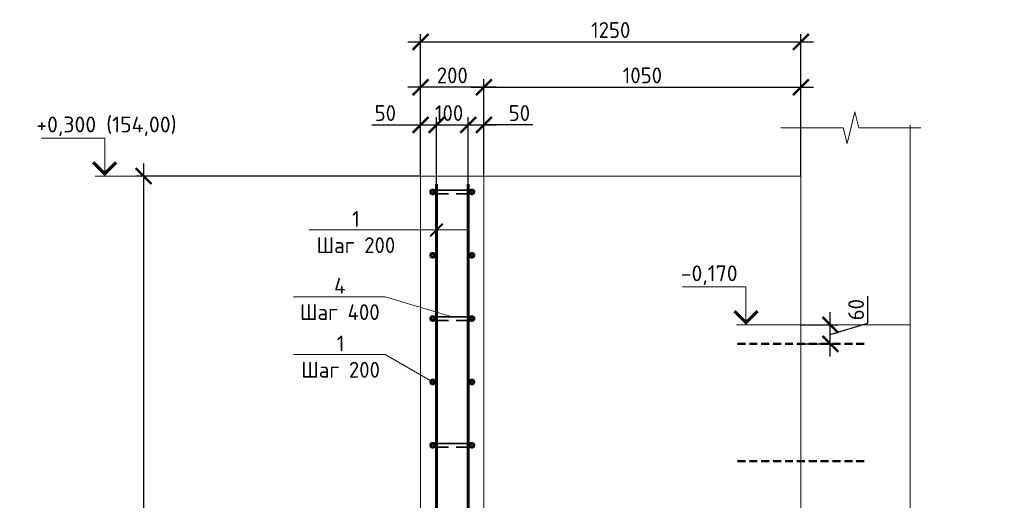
# Model space of a CAD drawing. Header units: millimetres. Extents: x 130535 to 1380046, y -231620 to 121434.
# Tile 91 of 135: x 747353 to 762890, y 5452 to 13041. Entities that reach past the tile are written whole.
import ezdxf
from ezdxf import colors
from ezdxf.entities.mleader import LeaderData, LeaderLine
from ezdxf.math import Vec2, Vec3

# ---------------------------------------------------------------- set-up
doc = ezdxf.new("R2010")
doc.units = ezdxf.units.MM
doc.linetypes.add('DASHED2', pattern=[0.375, 0.25, -0.125])
doc.layers.get('DEFPOINTS').update_dxf_attribs({"lineweight": 0})
for name, color, linetype, lineweight in [('Основная 0.35', 7, 'Continuous', 35), ('Основная 0.60', 7, 'Continuous', 60), ('РАЗМЕРЫ', 7, 'Continuous', 9), ('Разрез жилая часть$0$Отметки', 7, 'Continuous', 20), ('Символы 0.20', 7, 'Continuous', 20), ('Тонкая', 7, 'Continuous', 20), ('Тонкая 0.20', 7, 'Continuous', 20)]:
    doc.layers.add(name, color=color, linetype=linetype, lineweight=lineweight)
doc.styles.add('GOST-2.304_Type-B', font='GOST_Common.ttf')
doc.styles.add('ГОСТ', font='isocpeur.TTF')
doc.dimstyles.new('СПДС', dxfattribs={"dimscale": 100, "dimtxt": 2.5, "dimasz": 2.5, "dimexe": 1.25, "dimexo": 0, "dimtad": 1, "dimdec": 0, "dimtxsty": 'GOST-2.304_Type-B', "dimblk": 'ARCHTICK', "dimcen": 2.5, "dimdle": 2, "dimadec": 0, "dimazin": 2, "dimtfac": 0.75, "dimtdec": 0, "dimtmove": 1, "dimatfit": 3, "dimfxl": 1, "dimtolj": 1, "dimarcsym": 1})

# ---------------------------------------------------------------- blocks, each defined once
blk = doc.blocks.new('_None')
blk = doc.blocks.new('_ArchTick')
at = {"color": 0, "linetype": 'ByBlock', "const_width": 0.15}
blk.add_lwpolyline([(-0.5, -0.5), (0.5, 0.5)], dxfattribs=at)
blk = doc.blocks.new('*D507')
at = {"layer": 'DEFPOINTS', "color": 0, "linetype": 'Continuous', "lineweight": 0, "transparency": 16777216}
for p in [(753929, 11379), (753679, 10571), (753929, 10446)]:
    blk.add_point(p, dxfattribs=at)
at = {"layer": 'РАЗМЕРЫ', "color": 0, "linetype": 'Continuous', "lineweight": -2, "transparency": 16777216}
for p, q in [((753679, 10571), (753679, 11504)), ((753929, 10446), (753929, 11504)), ((752910, 11379), (753679, 11379)), ((753479, 11379), (754129, 11379))]:
    blk.add_line(p, q, dxfattribs=at)
at = {"layer": 'РАЗМЕРЫ', "color": 0, "linetype": 'Continuous', "lineweight": -2, "transparency": 16777216, "xscale": 250, "yscale": 250, "zscale": 250, "rotation": 180}
blk.add_blockref('_ArchTick', (753679, 11379), dxfattribs=at)
at = {"layer": 'РАЗМЕРЫ', "color": 0, "linetype": 'Continuous', "lineweight": -2, "transparency": 16777216, "xscale": 250, "yscale": 250, "zscale": 250}
blk.add_blockref('_ArchTick', (753929, 11379), dxfattribs=at)
at = {"layer": 'РАЗМЕРЫ', "color": 0, "linetype": 'Continuous', "lineweight": 0, "transparency": 16777216, "insert": (753123, 11566), "char_height": 250, "attachment_point": 5, "style": 'GOST-2.304_Type-B'}
blk.add_mtext('\\A1;50', dxfattribs=at)
blk = doc.blocks.new('*D508')
at = {"layer": 'DEFPOINTS', "color": 0, "linetype": 'Continuous', "lineweight": 0, "transparency": 16777216}
for p in [(754429, 11379), (753929, 10446), (754429, 10446)]:
    blk.add_point(p, dxfattribs=at)
at = {"layer": 'РАЗМЕРЫ', "color": 0, "linetype": 'Continuous', "lineweight": -2, "transparency": 16777216}
for p, q in [((753929, 10446), (753929, 11504)), ((754429, 10446), (754429, 11504)), ((753729, 11379), (754629, 11379))]:
    blk.add_line(p, q, dxfattribs=at)
at = {"layer": 'РАЗМЕРЫ', "color": 0, "linetype": 'Continuous', "lineweight": -2, "transparency": 16777216, "xscale": 250, "yscale": 250, "zscale": 250, "rotation": 180}
blk.add_blockref('_ArchTick', (753929, 11379), dxfattribs=at)
at = {"layer": 'РАЗМЕРЫ', "color": 0, "linetype": 'Continuous', "lineweight": -2, "transparency": 16777216, "xscale": 250, "yscale": 250, "zscale": 250}
blk.add_blockref('_ArchTick', (754429, 11379), dxfattribs=at)
at = {"layer": 'РАЗМЕРЫ', "color": 0, "linetype": 'Continuous', "lineweight": 0, "transparency": 16777216, "insert": (754129, 11566), "char_height": 250, "attachment_point": 5, "style": 'GOST-2.304_Type-B'}
blk.add_mtext('\\A1;100', dxfattribs=at)
blk = doc.blocks.new('*D509')
at = {"layer": 'DEFPOINTS', "color": 0, "linetype": 'Continuous', "lineweight": 0, "transparency": 16777216}
for p in [(754679, 11379), (754679, 10571), (754429, 10446)]:
    blk.add_point(p, dxfattribs=at)
at = {"layer": 'РАЗМЕРЫ', "color": 0, "linetype": 'Continuous', "lineweight": -2, "transparency": 16777216}
for p, q in [((754429, 10446), (754429, 11504)), ((754679, 10571), (754679, 11504)), ((754229, 11379), (754879, 11379)), ((755450, 11379), (754679, 11379))]:
    blk.add_line(p, q, dxfattribs=at)
at = {"layer": 'РАЗМЕРЫ', "color": 0, "linetype": 'Continuous', "lineweight": -2, "transparency": 16777216, "xscale": 250, "yscale": 250, "zscale": 250, "rotation": 180}
blk.add_blockref('_ArchTick', (754429, 11379), dxfattribs=at)
at = {"layer": 'РАЗМЕРЫ', "color": 0, "linetype": 'Continuous', "lineweight": -2, "transparency": 16777216, "xscale": 250, "yscale": 250, "zscale": 250}
blk.add_blockref('_ArchTick', (754679, 11379), dxfattribs=at)
at = {"layer": 'РАЗМЕРЫ', "color": 0, "linetype": 'Continuous', "lineweight": 0, "transparency": 16777216, "insert": (755238, 11566), "char_height": 250, "attachment_point": 5, "style": 'GOST-2.304_Type-B'}
blk.add_mtext('\\A1;50', dxfattribs=at)
blk = doc.blocks.new('*D512')
at = {"layer": 'DEFPOINTS', "color": 0, "linetype": 'Continuous', "lineweight": 0, "transparency": 16777216}
for p in [(753679, 11974), (753679, 10571), (754679, 10571)]:
    blk.add_point(p, dxfattribs=at)
at = {"layer": 'РАЗМЕРЫ', "color": 0, "linetype": 'Continuous', "lineweight": -2, "transparency": 16777216}
for p, q in [((754879, 11974), (753479, 11974)), ((753679, 10571), (753679, 12099)), ((754679, 10571), (754679, 12099))]:
    blk.add_line(p, q, dxfattribs=at)
at = {"layer": 'РАЗМЕРЫ', "color": 0, "linetype": 'Continuous', "lineweight": -2, "transparency": 16777216, "xscale": 250, "yscale": 250, "zscale": 250, "rotation": 180}
blk.add_blockref('_ArchTick', (753679, 11974), dxfattribs=at)
at = {"layer": 'РАЗМЕРЫ', "color": 0, "linetype": 'Continuous', "lineweight": -2, "transparency": 16777216, "xscale": 250, "yscale": 250, "zscale": 250}
blk.add_blockref('_ArchTick', (754679, 11974), dxfattribs=at)
at = {"layer": 'РАЗМЕРЫ', "color": 0, "linetype": 'Continuous', "lineweight": 0, "transparency": 16777216, "insert": (754179, 12161), "char_height": 250, "attachment_point": 5, "style": 'GOST-2.304_Type-B'}
blk.add_mtext('\\A1;200', dxfattribs=at)
blk = doc.blocks.new('*D513')
at = {"layer": 'DEFPOINTS', "color": 0, "linetype": 'Continuous', "lineweight": 0, "transparency": 16777216}
for p in [(759679, 11974), (754679, 10571), (759679, 10571)]:
    blk.add_point(p, dxfattribs=at)
at = {"layer": 'РАЗМЕРЫ', "color": 0, "linetype": 'Continuous', "lineweight": -2, "transparency": 16777216}
for p, q in [((754479, 11974), (759879, 11974)), ((754679, 10571), (754679, 12099)), ((759679, 10571), (759679, 12099))]:
    blk.add_line(p, q, dxfattribs=at)
at = {"layer": 'РАЗМЕРЫ', "color": 0, "linetype": 'Continuous', "lineweight": -2, "transparency": 16777216, "xscale": 250, "yscale": 250, "zscale": 250, "rotation": 180}
blk.add_blockref('_ArchTick', (754679, 11974), dxfattribs=at)
at = {"layer": 'РАЗМЕРЫ', "color": 0, "linetype": 'Continuous', "lineweight": -2, "transparency": 16777216, "xscale": 250, "yscale": 250, "zscale": 250}
blk.add_blockref('_ArchTick', (759679, 11974), dxfattribs=at)
at = {"layer": 'РАЗМЕРЫ', "color": 0, "linetype": 'Continuous', "lineweight": 0, "transparency": 16777216, "insert": (757179, 12161), "char_height": 250, "attachment_point": 5, "style": 'GOST-2.304_Type-B'}
blk.add_mtext('\\A1;1050', dxfattribs=at)
blk = doc.blocks.new('*D514')
at = {"layer": 'DEFPOINTS', "color": 0, "linetype": 'Continuous', "lineweight": 0, "transparency": 16777216}
for p in [(749310, 10571), (753679, 10571), (749561, -929)]:
    blk.add_point(p, dxfattribs=at)
at = {"layer": 'РАЗМЕРЫ', "color": 0, "linetype": 'Continuous', "lineweight": -2, "transparency": 16777216}
for p, q in [((749310, -1129), (749310, 10771)), ((753679, 10571), (749185, 10571)), ((749561, -929), (749185, -929))]:
    blk.add_line(p, q, dxfattribs=at)
at = {"layer": 'РАЗМЕРЫ', "color": 0, "linetype": 'Continuous', "lineweight": -2, "transparency": 16777216, "xscale": 250, "yscale": 250, "zscale": 250}
for p, rotation in [((749310, 10571), 90), ((749310, -929), 270)]:
    blk.add_blockref('_ArchTick', p, dxfattribs=dict(at, rotation=rotation))
at = {"layer": 'РАЗМЕРЫ', "color": 0, "linetype": 'Continuous', "lineweight": 0, "transparency": 16777216, "insert": (749122, 4821), "char_height": 250, "attachment_point": 5, "rotation": 90, "style": 'GOST-2.304_Type-B'}
blk.add_mtext('\\A1;2300', dxfattribs=at)
blk = doc.blocks.new('*D515')
at = {"layer": 'DEFPOINTS', "color": 0, "linetype": 'Continuous', "lineweight": 0, "transparency": 16777216}
for p in [(759679, 12689), (753679, 10571), (759679, 10571)]:
    blk.add_point(p, dxfattribs=at)
at = {"layer": 'РАЗМЕРЫ', "color": 0, "linetype": 'Continuous', "lineweight": -2, "transparency": 16777216}
for p, q in [((753679, 10571), (753679, 12814)), ((759679, 10571), (759679, 12814)), ((753479, 12689), (759879, 12689))]:
    blk.add_line(p, q, dxfattribs=at)
at = {"layer": 'РАЗМЕРЫ', "color": 0, "linetype": 'Continuous', "lineweight": -2, "transparency": 16777216, "xscale": 250, "yscale": 250, "zscale": 250, "rotation": 180}
blk.add_blockref('_ArchTick', (753679, 12689), dxfattribs=at)
at = {"layer": 'РАЗМЕРЫ', "color": 0, "linetype": 'Continuous', "lineweight": -2, "transparency": 16777216, "xscale": 250, "yscale": 250, "zscale": 250}
blk.add_blockref('_ArchTick', (759679, 12689), dxfattribs=at)
at = {"layer": 'РАЗМЕРЫ', "color": 0, "linetype": 'Continuous', "lineweight": 0, "transparency": 16777216, "insert": (756679, 12877), "char_height": 250, "attachment_point": 5, "style": 'GOST-2.304_Type-B'}
blk.add_mtext('\\A1;1250', dxfattribs=at)
blk = doc.blocks.new('*D535')
at = {"layer": 'DEFPOINTS', "color": 0, "linetype": 'Continuous', "lineweight": 0, "transparency": 16777216}
for p in [(759679, 8221), (760144, 8221), (759679, 7921)]:
    blk.add_point(p, dxfattribs=at)
at = {"layer": 'РАЗМЕРЫ', "color": 0, "linetype": 'Continuous', "lineweight": -2, "transparency": 16777216}
for p, q in [((760738, 8249), (760738, 8674)), ((760144, 7721), (760144, 8421)), ((760144, 8071), (760738, 8249)), ((759679, 8221), (760269, 8221)), ((759679, 7921), (760269, 7921))]:
    blk.add_line(p, q, dxfattribs=at)
at = {"layer": 'РАЗМЕРЫ', "color": 0, "linetype": 'Continuous', "lineweight": -2, "transparency": 16777216, "xscale": 250, "yscale": 250, "zscale": 250}
for p, rotation in [((760144, 8221), 90), ((760144, 7921), 270)]:
    blk.add_blockref('_ArchTick', p, dxfattribs=dict(at, rotation=rotation))
at = {"layer": 'РАЗМЕРЫ', "color": 0, "linetype": 'Continuous', "lineweight": 0, "transparency": 16777216, "insert": (760551, 8462), "char_height": 250, "attachment_point": 5, "rotation": 90, "style": 'GOST-2.304_Type-B'}
blk.add_mtext('\\A1;60', dxfattribs=at)

msp = doc.modelspace()

# ---------------------------------------------------------------- linework, layer by layer
at = {"linetype": 'DASHED2', "lineweight": 50, "ltscale": 500}
for p, q in [((760679.5, 7920.6), (758679.5, 7920.6)), ((760679.5, 6071.3), (758679.5, 6071.3))]:
    msp.add_line(p, q, dxfattribs=at)
at = {"linetype": 'ByBlock', "lineweight": 20, "ltscale": 0.5}
msp.add_lwpolyline([(761406.3, 11373.7), (761406.3, 4448.7), (761906.3, 4323.7), (760906.3, 4073.7), (761406.3, 3948.7), (761406.3, -3276.3)], dxfattribs=at)
at = {"layer": 'Основная 0.35'}
for p, q in [((753869.5, 10351.2), (754489.5, 10351.2)), ((753869.5, 10291.2), (754119.5, 10291.2)), ((754489.5, 10291.2), (754239.5, 10291.2)), ((753869.5, 8351.2), (754489.5, 8351.2)), ((753869.5, 8291.2), (754119.5, 8291.2)), ((754489.5, 8291.2), (754239.5, 8291.2)), ((753869.5, 6351.2), (754489.5, 6351.2)), ((753869.5, 6291.2), (754119.5, 6291.2)), ((754489.5, 6291.2), (754239.5, 6291.2))]:
    msp.add_line(p, q, dxfattribs=at)
for centre, start, end in [((753869.5, 10321.2), 90, 270), ((754489.5, 10321.2), 270, 90), ((753869.5, 6321.2), 90, 270), ((754489.5, 6321.2), 270, 90)]:
    msp.add_arc(centre, 30, start, end, dxfattribs=at)
at = {"layer": 'Основная 0.60'}
for p, q in [((753929.5, -903.8), (753929.5, 10446.2)), ((754429.5, -903.8), (754429.5, 10446.2))]:
    msp.add_line(p, q, dxfattribs=at)
for centre in [(753869.5, 10321.2), (754489.5, 10321.2), (753869.5, 9321.2), (754489.5, 9321.2), (753869.5, 8321.2), (754489.5, 8321.2), (753869.5, 7321.2), (754489.5, 7321.2), (753869.5, 6321.2), (754489.5, 6321.2)]:
    msp.add_circle(centre, 30, dxfattribs=at)
at = {"layer": 'РАЗМЕРЫ', "linetype": 'Continuous', "lineweight": 0}
msp.add_line((759679.5, 8221.2), (761406.3, 8221.2), dxfattribs=at)
at = {"layer": 'Символы 0.20', "color": 1, "linetype": 'Continuous', "lineweight": 20, "ltscale": 100}
for p, q in [((748694.6, 11171.2), (747694.6, 11171.2)), ((749560.6, 10571.2), (748694.6, 10571.2)), ((758813.4, 8821.2), (757813.4, 8821.2)), ((759679.5, 8221.2), (758813.4, 8221.2))]:
    msp.add_line(p, q, dxfattribs=at)
at = {"layer": 'Символы 0.20', "color": 1, "linetype": 'Continuous', "lineweight": 20, "ltscale": 10000}
for p, q in [((748544.6, 10571.2), (748844.6, 10571.2)), ((758663.4, 8221.2), (758963.4, 8221.2))]:
    msp.add_line(p, q, dxfattribs=at)
for points in [[(748694.6, 10571.2), (748694.6, 11171.2)], [(758813.4, 8221.2), (758813.4, 8821.2)]]:
    msp.add_lwpolyline(points, dxfattribs=at)
at = {"layer": 'Символы 0.20', "color": 1, "linetype": 'Continuous', "lineweight": 20, "ltscale": 10000, "const_width": 50}
for points in [[(748876.9, 10788.9), (748694.6, 10606.6), (748512.2, 10788.9)], [(758995.7, 8438.9), (758813.4, 8256.6), (758631.1, 8438.9)]]:
    msp.add_lwpolyline(points, dxfattribs=at)
at = {"layer": 'Тонкая'}
msp.add_lwpolyline([(761575.1, 11335), (761425.1, 11335), (760595.6, 11335), (760533.1, 11585), (760408.1, 11085), (760345.6, 11335), (759516, 11335), (759366, 11335)], dxfattribs=at)
at = {"layer": 'Тонкая 0.20'}
for p, q in [((759679.5, 11123.7), (759679.5, -2817.4)), ((754679.5, 10571.2), (753679.5, 10571.2)), ((753679.5, 10571.2), (753679.5, -903.8)), ((754679.5, -903.8), (754679.5, 10571.2)), ((754679.5, 10571.2), (759679.5, 10571.2))]:
    msp.add_line(p, q, dxfattribs=at)

# ---------------------------------------------------------------- texts
at = {"layer": 'Разрез жилая часть$0$Отметки', "linetype": 'Continuous', "lineweight": 25, "ltscale": 100, "style": 'ГОСТ'}
for s, p in [('+0,300 (154,00)', (747614.6, 11261.2)), ('-0,170', (757783.4, 8911.2))]:
    msp.add_text(s, height=250, dxfattribs=at).set_placement(p)

# ---------------------------------------------------------------- dimensions: what is measured, and where the dimension line sits
at = {"layer": 'РАЗМЕРЫ', "color": 3, "linetype": 'Continuous', "lineweight": 0}
for base, p1, text, picture, middle in [((759679.5, 12689), (753679.5, 10571.2), '1250', '*D515', (756679.5, 12876.5)), ((759679.5, 11973.7), (754679.5, 10571.2), '1050', '*D513', (757179.5, 12161.2))]:
    dim = msp.add_linear_dim(base=base, p1=p1, p2=(759679.5, 10571.2), angle=180, text=text, dimstyle='СПДС', override={"dimlfac": 0.2}, dxfattribs=at)
    dim.commit()
    dim.dimension.update_dxf_attribs({"geometry": picture, "text_midpoint": middle})
for base, p1, p2, angle, picture, middle in [((753679.5, 11973.7), (754679.5, 10571.2), (753679.5, 10571.2), 180, '*D512', (754179.5, 12161.2)), ((749309.7, 10571.2), (749560.6, -928.8), (753679.5, 10571.2), 90, '*D514', (749122.2, 4821.2)), ((760144.4, 8221.2), (759679.5, 7920.6), (759679.5, 8221.2), 90, '*D535', (760550.6, 8311.5))]:
    dim = msp.add_linear_dim(base=base, p1=p1, p2=p2, angle=angle, dimstyle='СПДС', override={"dimlfac": 0.2}, dxfattribs=at)
    dim.commit()
    dim.dimension.update_dxf_attribs({"geometry": picture, "text_midpoint": middle})
for base, p1, p2, picture, middle in [((753929.5, 11378.8), (753679.5, 10571.2), (753929.5, 10446.2), '*D507', (753122.8, 11348.8)), ((754429.5, 11378.8), (753929.5, 10446.2), (754429.5, 10446.2), '*D508', (754129.5, 11378.8)), ((754679.5, 11378.8), (754429.5, 10446.2), (754679.5, 10571.2), '*D509', (755237.7, 11347.8))]:
    dim = msp.add_linear_dim(base=base, p1=p1, p2=p2, angle=0, dimstyle='СПДС', override={"dimlfac": 0.2}, dxfattribs=at)
    dim.commit()
    dim.dimension.update_dxf_attribs({"geometry": picture, "text_midpoint": middle, "dimtype": 160})

# ---------------------------------------------------------------- leaders
at = {"layer": 'Символы 0.20', "ltscale": 100}
ml = msp.add_multileader_mtext('Standard', dxfattribs=at)
ml.set_content('Труба Тр\\Pниз трубы на 50 мм выше верха плиты', color=256, style='ГОСТ')
ml.set_leader_properties(color=256, linetype='ByLayer', lineweight=-1)
ml.set_arrow_properties(name='NONE')
ml.build(insert=Vec2(0, 0))
ml.multileader.update_dxf_attribs({"text_left_attachment_type": 6, "text_right_attachment_type": 6, "dogleg_length": 2.5, "arrow_head_size": 45, "scale": 100})
ctx = ml.context
ctx.base_point, ctx.scale, ctx.char_height, ctx.arrow_head_size, ctx.landing_gap_size, ctx.plane_origin = Vec3(569521.5, 12390.6), 100, 300, 45, 22.5, Vec3(579228, 9080.1)
ctx.left_attachment, ctx.right_attachment = 6, 6
notes = []
notes.append((ctx, [(0, (1, 1, 0), (569271.5, 12390.6), (1, 0), 250, [(0, [(569736.8, 10495.1)], 0, [])])]))
ctx.mtext.insert, ctx.mtext.width, ctx.mtext.flow_direction = Vec3(569544, 12780.6), 3780.751, 5
ml = msp.add_multileader_mtext('Standard', dxfattribs=at)
ml.set_content('Труба Тр\\Pниз трубы на 50 мм выше верха плиты', color=256, style='ГОСТ')
ml.set_leader_properties(color=256, linetype='ByLayer', lineweight=-1)
ml.set_arrow_properties(name='NONE')
ml.build(insert=Vec2(0, 0))
ml.multileader.update_dxf_attribs({"text_left_attachment_type": 6, "text_right_attachment_type": 6, "dogleg_length": 2.5, "arrow_head_size": 45, "scale": 100})
ctx = ml.context
ctx.base_point, ctx.scale, ctx.char_height, ctx.arrow_head_size, ctx.landing_gap_size, ctx.plane_origin = Vec3(633182.2, 12390.6), 100, 300, 45, 22.5, Vec3(642888.8, 9080.1)
ctx.left_attachment, ctx.right_attachment = 6, 6
notes.append((ctx, [(0, (1, 1, 0), (632932.2, 12390.6), (1, 0), 250, [(0, [(633397.6, 10495.1)], 0, [])])]))
ctx.mtext.insert, ctx.mtext.width, ctx.mtext.flow_direction = Vec3(633204.7, 12780.6), 3780.751, 5
ml = msp.add_multileader_mtext('Standard', dxfattribs=at)
ml.set_content('Труба Тр\\Pниз трубы на 50 мм выше верха плиты', color=256, style='ГОСТ')
ml.set_leader_properties(color=256, linetype='ByLayer', lineweight=-1)
ml.set_arrow_properties(name='NONE')
ml.build(insert=Vec2(0, 0))
ml.multileader.update_dxf_attribs({"text_left_attachment_type": 6, "text_right_attachment_type": 6, "dogleg_length": 2.5, "arrow_head_size": 45, "scale": 100})
ctx = ml.context
ctx.base_point, ctx.scale, ctx.char_height, ctx.arrow_head_size, ctx.landing_gap_size, ctx.plane_origin = Vec3(697883.9, 12390.6), 100, 300, 45, 22.5, Vec3(707590.4, 9080.1)
ctx.left_attachment, ctx.right_attachment = 6, 6
notes.append((ctx, [(0, (1, 1, 0), (697633.9, 12390.6), (1, 0), 250, [(0, [(698099.2, 10495.1)], 0, [])])]))
ctx.mtext.insert, ctx.mtext.width, ctx.mtext.flow_direction = Vec3(697906.4, 12780.6), 3780.751, 5
ml = msp.add_multileader_mtext('Standard', dxfattribs=at)
ml.set_content('Труба Тр\\Pниз трубы на 50 мм выше верха плиты', color=256, style='ГОСТ')
ml.set_leader_properties(color=256, linetype='ByLayer', lineweight=-1)
ml.set_arrow_properties(name='NONE')
ml.build(insert=Vec2(0, 0))
ml.multileader.update_dxf_attribs({"text_left_attachment_type": 6, "text_right_attachment_type": 6, "dogleg_length": 2.5, "arrow_head_size": 45, "scale": 100})
ctx = ml.context
ctx.base_point, ctx.scale, ctx.char_height, ctx.arrow_head_size, ctx.landing_gap_size, ctx.plane_origin = Vec3(501440.4, 12197.9), 100, 300, 45, 22.5, Vec3(511146.9, 8887.5)
ctx.left_attachment, ctx.right_attachment = 6, 6
notes.append((ctx, [(1, (1, 1, 0), (505500.4, 12197.9), (-1, 0), 250, [(0, [(506139.9, 10557.6)], 0, [])])]))
ctx.mtext.insert, ctx.mtext.width, ctx.mtext.flow_direction = Vec3(501462.9, 12587.9), 3780.751, 5
ml = msp.add_multileader_mtext('Standard', dxfattribs=at)
ml.set_content('Труба Тр\\Pниз трубы в уровне верха плиты', color=256, style='ГОСТ')
ml.set_leader_properties(color=256, linetype='ByLayer', lineweight=-1)
ml.set_arrow_properties(name='NONE')
ml.build(insert=Vec2(0, 0))
ml.multileader.update_dxf_attribs({"text_left_attachment_type": 6, "text_right_attachment_type": 6, "dogleg_length": 2.5, "arrow_head_size": 45, "scale": 100})
ctx = ml.context
ctx.base_point, ctx.scale, ctx.char_height, ctx.arrow_head_size, ctx.landing_gap_size, ctx.plane_origin = Vec3(439775.3, 9734), 100, 300, 45, 22.5, Vec3(433878.8, 6423.5)
ctx.left_attachment, ctx.right_attachment = 6, 6
notes.append((ctx, [(1, (1, 1, 0), (439525.3, 9734), (1, 0), 250, [(0, [(438885.9, 8093.7)], 0, [])])]))
ctx.mtext.insert, ctx.mtext.width, ctx.mtext.flow_direction = Vec3(439797.8, 10124), 6576.024, 5
at = {"layer": 'Символы 0.20'}
ml = msp.add_multileader_mtext('Standard', dxfattribs=at)
ml.set_content('1\\PШаг 200', color=256, style='GOST-2.304_Type-B')
ml.set_leader_properties(color=256, linetype='ByLayer', lineweight=-1)
ml.set_arrow_properties(name='ARCHTICK')
ml.build(insert=Vec2(0, 0))
ml.multileader.update_dxf_attribs({"text_left_attachment_type": 6, "text_right_attachment_type": 6, "dogleg_length": 1, "arrow_head_size": 200, "scale": 20})
ctx = ml.context
ctx.base_point, ctx.scale, ctx.char_height, ctx.arrow_head_size, ctx.landing_gap_size, ctx.plane_origin = Vec3(752057, 9721.5), 20, 250, 200, 9, Vec3(756929.5, 10021.5)
ctx.left_attachment, ctx.right_attachment, ctx.text_align_type = 6, 6, 1
notes.append((ctx, [(1, (1, 1, 0), (753360.6, 9721.5), (-1, 0), 100, [(1, [(753929.5, 9721.5), (754429.5, 9721.5)], 0, [])])]))
ctx.mtext.insert, ctx.mtext.alignment, ctx.mtext.flow_direction = Vec3(752658.8, 10021.5), 2, 5
at = {"layer": 'Символы 0.20', "ltscale": 100}
ml = msp.add_multileader_mtext('Standard', dxfattribs=at)
ml.set_content('Труба Тр\\Pниз трубы в уровне верха плиты', color=256, style='ГОСТ')
ml.set_leader_properties(color=256, linetype='ByLayer', lineweight=-1)
ml.set_arrow_properties(name='NONE')
ml.build(insert=Vec2(0, 0))
ml.multileader.update_dxf_attribs({"text_left_attachment_type": 6, "text_right_attachment_type": 6, "dogleg_length": 2.5, "arrow_head_size": 45, "scale": 100})
ctx = ml.context
ctx.base_point, ctx.scale, ctx.char_height, ctx.arrow_head_size, ctx.landing_gap_size, ctx.plane_origin = Vec3(374236, 9404.1), 100, 300, 45, 22.5, Vec3(368339.5, 6093.6)
ctx.left_attachment, ctx.right_attachment = 6, 6
notes.append((ctx, [(1, (1, 1, 0), (373986, 9404.1), (1, 0), 250, [(0, [(373346.6, 7763.7)], 0, [])])]))
ctx.mtext.insert, ctx.mtext.width, ctx.mtext.flow_direction = Vec3(374258.5, 9794.1), 6442.783, 5
ml = msp.add_multileader_mtext('Standard', dxfattribs=at)
ml.set_content('Щебень фр.20-40', color=256, style='ГОСТ')
ml.set_leader_properties(color=256, linetype='ByLayer', lineweight=-1)
ml.set_arrow_properties(name='NONE')
ml.build(insert=Vec2(0, 0))
ml.multileader.update_dxf_attribs({"text_left_attachment_type": 6, "text_right_attachment_type": 6, "dogleg_length": 2.5, "arrow_head_size": 45, "scale": 100})
ctx = ml.context
ctx.base_point, ctx.scale, ctx.char_height, ctx.arrow_head_size, ctx.landing_gap_size, ctx.plane_origin = Vec3(573727.1, 8341.3), 100, 300, 45, 22.5, Vec3(567830.5, 5030.9)
ctx.left_attachment, ctx.right_attachment = 6, 6
notes.append((ctx, [(1, (1, 1, 0), (573477.1, 8341.3), (1, 0), 250, [(0, [(571726, 9767.8)], 0, [])])]))
ctx.mtext.insert, ctx.mtext.width, ctx.mtext.flow_direction = Vec3(573749.6, 8731.3), 2129.129, 5
ml = msp.add_multileader_mtext('Standard', dxfattribs=at)
ml.set_content('Щебень фр.20-40', color=256, style='ГОСТ')
ml.set_leader_properties(color=256, linetype='ByLayer', lineweight=-1)
ml.set_arrow_properties(name='NONE')
ml.build(insert=Vec2(0, 0))
ml.multileader.update_dxf_attribs({"text_left_attachment_type": 6, "text_right_attachment_type": 6, "dogleg_length": 2.5, "arrow_head_size": 45, "scale": 100})
ctx = ml.context
ctx.base_point, ctx.scale, ctx.char_height, ctx.arrow_head_size, ctx.landing_gap_size, ctx.plane_origin = Vec3(637387.8, 8341.3), 100, 300, 45, 22.5, Vec3(631491.3, 5030.9)
ctx.left_attachment, ctx.right_attachment = 6, 6
notes.append((ctx, [(1, (1, 1, 0), (637137.8, 8341.3), (1, 0), 250, [(0, [(635386.8, 9767.8)], 0, [])])]))
ctx.mtext.insert, ctx.mtext.width, ctx.mtext.flow_direction = Vec3(637410.3, 8731.3), 2129.129, 5
ml = msp.add_multileader_mtext('Standard', dxfattribs=at)
ml.set_content('Щебень фр.20-40', color=256, style='ГОСТ')
ml.set_leader_properties(color=256, linetype='ByLayer', lineweight=-1)
ml.set_arrow_properties(name='NONE')
ml.build(insert=Vec2(0, 0))
ml.multileader.update_dxf_attribs({"text_left_attachment_type": 6, "text_right_attachment_type": 6, "dogleg_length": 2.5, "arrow_head_size": 45, "scale": 100})
ctx = ml.context
ctx.base_point, ctx.scale, ctx.char_height, ctx.arrow_head_size, ctx.landing_gap_size, ctx.plane_origin = Vec3(702089.5, 8341.3), 100, 300, 45, 22.5, Vec3(696192.9, 5030.9)
ctx.left_attachment, ctx.right_attachment = 6, 6
notes.append((ctx, [(1, (1, 1, 0), (701839.5, 8341.3), (1, 0), 250, [(0, [(700088.4, 9767.8)], 0, [])])]))
ctx.mtext.insert, ctx.mtext.width, ctx.mtext.flow_direction = Vec3(702112, 8731.3), 2129.129, 5
at = {"layer": 'Символы 0.20'}
ml = msp.add_multileader_mtext('Standard', dxfattribs=at)
ml.set_content('4\\PШаг 400', color=256, style='GOST-2.304_Type-B')
ml.set_leader_properties(color=256, linetype='ByLayer', lineweight=-1)
ml.set_arrow_properties(name='NONE')
ml.build(insert=Vec2(0, 0))
ml.multileader.update_dxf_attribs({"text_left_attachment_type": 6, "text_right_attachment_type": 6, "dogleg_length": 1, "arrow_head_size": 18, "scale": 20})
ctx = ml.context
ctx.base_point, ctx.scale, ctx.char_height, ctx.arrow_head_size, ctx.landing_gap_size, ctx.plane_origin = Vec3(751790.2, 8664.8), 20, 250, 18, 9, Vec3(756869.5, 4911.4)
ctx.left_attachment, ctx.right_attachment, ctx.text_align_type = 6, 6, 1
notes.append((ctx, [(0, (1, 1, 0), (753118.8, 8664.8), (-1, 0), 100, [(0, [(754179.5, 8351.2)], 0, [])])]))
ctx.mtext.insert, ctx.mtext.alignment, ctx.mtext.flow_direction = Vec3(752404.5, 8964.8), 2, 5
ml = msp.add_multileader_mtext('Standard', dxfattribs=at)
ml.set_content('1\\PШаг 200', color=256, style='GOST-2.304_Type-B')
ml.set_leader_properties(color=256, linetype='ByLayer', lineweight=-1)
ml.set_arrow_properties(name='NONE')
ml.build(insert=Vec2(0, 0))
ml.multileader.update_dxf_attribs({"text_left_attachment_type": 6, "text_right_attachment_type": 6, "dogleg_length": 1, "arrow_head_size": 18, "scale": 20})
ctx = ml.context
ctx.base_point, ctx.scale, ctx.char_height, ctx.arrow_head_size, ctx.landing_gap_size, ctx.plane_origin = Vec3(751815.2, 7754.6), 20, 250, 18, 9, Vec3(756869.5, 7621.2)
ctx.left_attachment, ctx.right_attachment, ctx.text_align_type = 6, 6, 1
notes.append((ctx, [(0, (1, 1, 0), (753118.8, 7754.6), (-1, 0), 100, [(0, [(753869.5, 7321.2)], 0, [])])]))
ctx.mtext.insert, ctx.mtext.alignment, ctx.mtext.flow_direction = Vec3(752417, 8054.6), 2, 5
for ctx, leaders in notes:
    for number, flags, end, landing, length, lines in leaders:
        leader = LeaderData()
        leader.index, (leader.has_last_leader_line, leader.has_dogleg_vector, leader.attachment_direction) = number, flags
        leader.last_leader_point, leader.dogleg_vector, leader.dogleg_length = Vec3(end), Vec3(landing), length
        for number, points, colour, breaks in lines:
            line = LeaderLine()
            line.index, line.vertices, line.color, line.breaks = number, Vec3.list(points), colors.encode_raw_color(colour), breaks
            leader.lines.append(line)
        ctx.leaders.append(leader)

doc.saveas('drawing.dxf')
